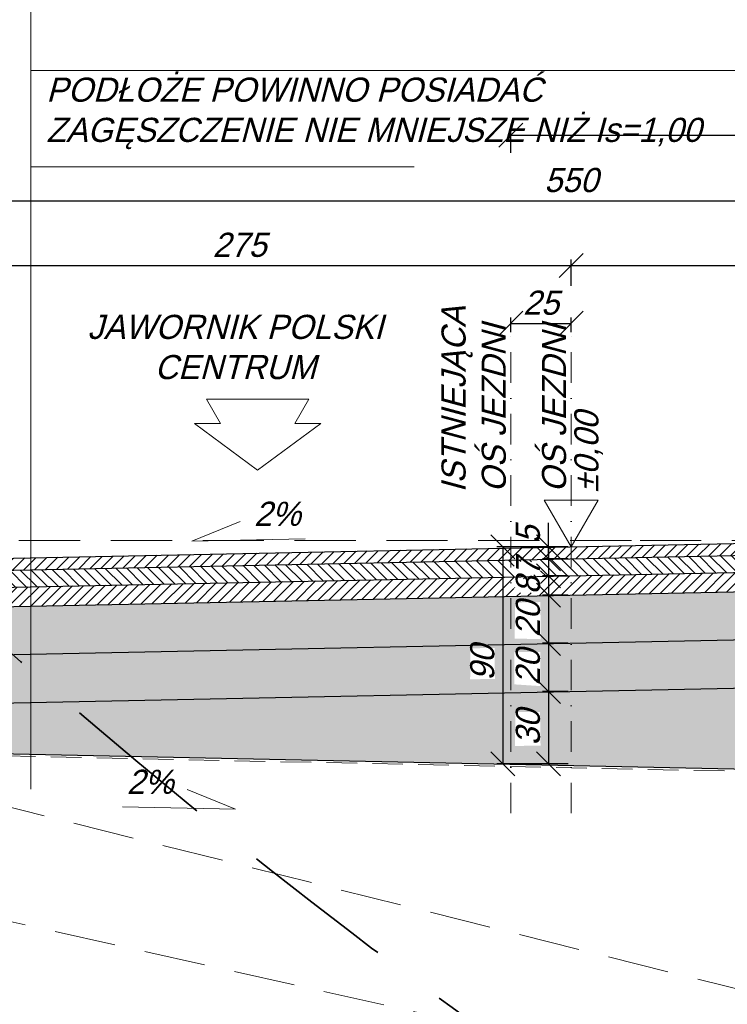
# Model space of a CAD drawing. Header units: millimetres. Extents: x -8866 to 77461, y -114325 to -28406.
# Tile 24 of 37: x 34306 to 34599, y -60031 to -59623. Entities that reach past the tile are written whole.
import ezdxf

# ---------------------------------------------------------------- set-up
doc = ezdxf.new("R2010")
doc.units = ezdxf.units.MM
doc.linetypes.add('DASHDOT', pattern=[25.4, 12.7, -6.35, 0, -6.35])
doc.linetypes.add('DASHED', pattern=[19.05, 12.7, -6.35])
for name, color, linetype, lineweight in [('2', 5, 'Continuous', 35), ('3', 6, 'DASHED', 13), ('5', 3, 'Continuous', 13), ('6', 2, 'Continuous', 25), ('7', 4, 'DASHDOT', 13), ('8', 1, 'Continuous', 13)]:
    doc.layers.add(name, color=color, linetype=linetype, lineweight=lineweight)
doc.styles.get("Standard").update_dxf_attribs({"font": 'IC-isocp.shx', "oblique": 15})
doc.dimstyles.new('ISO-25', dxfattribs={"dimscale": 2, "dimtxt": 2.5, "dimasz": 2.5, "dimexe": 1.25, "dimexo": 0.625, "dimtad": 1, "dimtxsty": 'Standard', "dimblk": 'OBLIQUE', "dimcen": 2.5, "dimadec": 0, "dimazin": 0, "dimtfac": 1, "dimtmove": 0, "dimatfit": 3, "dimldrblk": 'OBLIQUE', "dimfxl": 1, "dimarcsym": 0})
pattern_1 = [(225, (0, -3000), (2.24506403, -2.24506403), [])]

# ---------------------------------------------------------------- blocks, each defined once
blk = doc.blocks.new('_Oblique')
at = {"color": 0, "linetype": 'ByBlock', "lineweight": -2}
blk.add_line((-0.5, -0.5), (0.5, 0.5), dxfattribs=at)
blk = doc.blocks.new('*D2697')
at = {"layer": '5', "color": 0, "lineweight": -2}
for p, q in [((34509.64, -59678.11), (34509.64, -59668.22)), ((34509.64, -59670.72), (35009.64, -59670.72)), ((35009.64, -59678.86), (35009.64, -59668.22))]:
    blk.add_line(p, q, dxfattribs=at)
at = {"layer": 'Defpoints', "color": 0}
for p in [(35009.64, -59670.72), (34509.64, -59679.36), (35009.64, -59680.11)]:
    blk.add_point(p, dxfattribs=at)
at = {"layer": '5', "color": 0, "lineweight": -2, "xscale": 10, "yscale": 10, "zscale": 10, "rotation": 180}
blk.add_blockref('_Oblique', (34509.64, -59670.72), dxfattribs=at)
at = {"layer": '5', "color": 0, "lineweight": -2, "xscale": 10, "yscale": 10, "zscale": 10}
blk.add_blockref('_Oblique', (35009.64, -59670.72), dxfattribs=at)
at = {"layer": '5', "color": 0, "insert": (34759.64, -59662.22), "char_height": 10, "attachment_point": 5}
blk.add_mtext('500', dxfattribs=at)
blk = doc.blocks.new('*D2705')
at = {"layer": '5', "color": 0, "lineweight": -2}
for p, q in [((34259.64, -59742.21), (34259.64, -59722.29)), ((34534.64, -59733.17), (34534.64, -59722.29)), ((34259.64, -59724.79), (34534.64, -59724.79))]:
    blk.add_line(p, q, dxfattribs=at)
at = {"layer": 'Defpoints', "color": 0}
for p in [(34534.64, -59724.79), (34534.64, -59734.42), (34259.64, -59743.46)]:
    blk.add_point(p, dxfattribs=at)
at = {"layer": '5', "color": 0, "lineweight": -2, "xscale": 10, "yscale": 10, "zscale": 10, "rotation": 180}
blk.add_blockref('_Oblique', (34259.64, -59724.79), dxfattribs=at)
at = {"layer": '5', "color": 0, "lineweight": -2, "xscale": 10, "yscale": 10, "zscale": 10}
blk.add_blockref('_Oblique', (34534.64, -59724.79), dxfattribs=at)
at = {"layer": '5', "color": 0, "insert": (34397.14, -59716.29), "char_height": 10, "attachment_point": 5}
blk.add_mtext('275', dxfattribs=at)
blk = doc.blocks.new('*D2706')
at = {"layer": '5', "color": 0, "lineweight": -2}
for p, q in [((34534.64, -59733.17), (34534.64, -59722.29)), ((34809.64, -59734.54), (34809.64, -59722.29)), ((34534.64, -59724.79), (34809.64, -59724.79))]:
    blk.add_line(p, q, dxfattribs=at)
at = {"layer": 'Defpoints', "color": 0}
for p in [(34809.64, -59724.79), (34534.64, -59734.42), (34809.64, -59735.79)]:
    blk.add_point(p, dxfattribs=at)
at = {"layer": '5', "color": 0, "lineweight": -2, "xscale": 10, "yscale": 10, "zscale": 10, "rotation": 180}
blk.add_blockref('_Oblique', (34534.64, -59724.79), dxfattribs=at)
at = {"layer": '5', "color": 0, "lineweight": -2, "xscale": 10, "yscale": 10, "zscale": 10}
blk.add_blockref('_Oblique', (34809.64, -59724.79), dxfattribs=at)
at = {"layer": '5', "color": 0, "insert": (34672.14, -59716.29), "char_height": 10, "attachment_point": 5}
blk.add_mtext('275', dxfattribs=at)
blk = doc.blocks.new('*D2707')
at = {"layer": '5', "color": 0, "lineweight": -2}
for p, q in [((34533.39, -59841.47), (34503.84, -59841.47)), ((34506.34, -59841.47), (34506.34, -59931.47)), ((34533.39, -59931.47), (34503.84, -59931.47))]:
    blk.add_line(p, q, dxfattribs=at)
at = {"layer": 'Defpoints', "color": 0}
for p in [(34534.64, -59841.47), (34506.34, -59931.47), (34534.64, -59931.47)]:
    blk.add_point(p, dxfattribs=at)
at = {"layer": '5', "color": 0, "lineweight": -2, "xscale": 10, "yscale": 10, "zscale": 10}
for p, rotation in [((34506.34, -59841.47), 90), ((34506.34, -59931.47), 270)]:
    blk.add_blockref('_Oblique', p, dxfattribs=dict(at, rotation=rotation))
at = {"layer": '5', "color": 0, "insert": (34497.84, -59889.64), "char_height": 10, "attachment_point": 5, "rotation": 90}
blk.add_mtext('90', dxfattribs=at)
blk = doc.blocks.new('*D2708')
at = {"layer": '5', "color": 0, "lineweight": -2}
for p, q in [((34259.64, -59742.21), (34259.64, -59695.42)), ((34809.64, -59734.54), (34809.64, -59695.42)), ((34259.64, -59697.92), (34809.64, -59697.92))]:
    blk.add_line(p, q, dxfattribs=at)
at = {"layer": 'Defpoints', "color": 0}
for p in [(34809.64, -59697.92), (34809.64, -59735.79), (34259.64, -59743.46)]:
    blk.add_point(p, dxfattribs=at)
at = {"layer": '5', "color": 0, "lineweight": -2, "xscale": 10, "yscale": 10, "zscale": 10, "rotation": 180}
blk.add_blockref('_Oblique', (34259.64, -59697.92), dxfattribs=at)
at = {"layer": '5', "color": 0, "lineweight": -2, "xscale": 10, "yscale": 10, "zscale": 10}
blk.add_blockref('_Oblique', (34809.64, -59697.92), dxfattribs=at)
at = {"layer": '5', "color": 0, "insert": (34534.64, -59689.42), "char_height": 10, "attachment_point": 5}
blk.add_mtext('550', dxfattribs=at)
blk = doc.blocks.new('*D2709')
at = {"layer": '5', "color": 0, "lineweight": -2}
for p, q in [((34533.39, -59881.47), (34522.77, -59881.47)), ((34525.27, -59881.47), (34525.27, -59901.47)), ((34533.39, -59901.47), (34522.77, -59901.47))]:
    blk.add_line(p, q, dxfattribs=at)
at = {"layer": 'Defpoints', "color": 0}
for p in [(34534.64, -59881.47), (34525.27, -59901.47), (34534.64, -59901.47)]:
    blk.add_point(p, dxfattribs=at)
at = {"layer": '5', "color": 0, "lineweight": -2, "xscale": 10, "yscale": 10, "zscale": 10}
for p, rotation in [((34525.27, -59881.47), 90), ((34525.27, -59901.47), 270)]:
    blk.add_blockref('_Oblique', p, dxfattribs=dict(at, rotation=rotation))
at = {"layer": '5', "color": 0, "insert": (34516.76, -59891.47), "char_height": 10, "attachment_point": 5, "rotation": 90}
blk.add_mtext('20', dxfattribs=at)
blk = doc.blocks.new('*D2710')
at = {"layer": '5', "color": 0, "lineweight": -2}
for p, q in [((34525.27, -59846.47), (34525.27, -59836.47)), ((34533.39, -59846.47), (34522.77, -59846.47)), ((34525.27, -59846.47), (34525.27, -59853.47)), ((34533.39, -59853.47), (34522.77, -59853.47)), ((34525.27, -59853.47), (34525.27, -59863.47))]:
    blk.add_line(p, q, dxfattribs=at)
at = {"layer": 'Defpoints', "color": 0}
for p in [(34534.64, -59846.47), (34525.27, -59853.47), (34534.64, -59853.47)]:
    blk.add_point(p, dxfattribs=at)
at = {"layer": '5', "color": 0, "lineweight": -2, "xscale": 10, "yscale": 10, "zscale": 10}
for p, rotation in [((34525.27, -59846.47), 270), ((34525.27, -59853.47), 90)]:
    blk.add_blockref('_Oblique', p, dxfattribs=dict(at, rotation=rotation))
at = {"layer": '5', "color": 0, "insert": (34516.77, -59849.97), "char_height": 10, "attachment_point": 5, "rotation": 90}
blk.add_mtext('7', dxfattribs=at)
blk = doc.blocks.new('*D2711')
at = {"layer": '5', "color": 0, "lineweight": -2}
for p, q in [((34533.39, -59853.47), (34522.77, -59853.47)), ((34525.27, -59853.47), (34525.27, -59861.47)), ((34533.39, -59861.47), (34522.77, -59861.47))]:
    blk.add_line(p, q, dxfattribs=at)
at = {"layer": 'Defpoints', "color": 0}
for p in [(34534.64, -59853.47), (34525.27, -59861.47), (34534.64, -59861.47)]:
    blk.add_point(p, dxfattribs=at)
at = {"layer": '5', "color": 0, "lineweight": -2, "xscale": 10, "yscale": 10, "zscale": 10}
for p, rotation in [((34525.27, -59853.47), 90), ((34525.27, -59861.47), 270)]:
    blk.add_blockref('_Oblique', p, dxfattribs=dict(at, rotation=rotation))
at = {"layer": '5', "color": 0, "insert": (34516.77, -59857.47), "char_height": 10, "attachment_point": 5, "rotation": 90}
blk.add_mtext('8', dxfattribs=at)
blk = doc.blocks.new('*D2712')
at = {"layer": '5', "color": 0, "lineweight": -2}
for p, q in [((34533.39, -59861.47), (34522.77, -59861.47)), ((34525.27, -59861.47), (34525.27, -59881.47)), ((34533.39, -59881.47), (34522.77, -59881.47))]:
    blk.add_line(p, q, dxfattribs=at)
at = {"layer": 'Defpoints', "color": 0}
for p in [(34534.64, -59861.47), (34525.27, -59881.47), (34534.64, -59881.47)]:
    blk.add_point(p, dxfattribs=at)
at = {"layer": '5', "color": 0, "lineweight": -2, "xscale": 10, "yscale": 10, "zscale": 10}
for p, rotation in [((34525.27, -59861.47), 90), ((34525.27, -59881.47), 270)]:
    blk.add_blockref('_Oblique', p, dxfattribs=dict(at, rotation=rotation))
at = {"layer": '5', "color": 0, "insert": (34516.76, -59871.47), "char_height": 10, "attachment_point": 5, "rotation": 90}
blk.add_mtext('20', dxfattribs=at)
blk = doc.blocks.new('*D2713')
at = {"layer": '5', "color": 0, "lineweight": -2}
for p, q in [((34533.39, -59901.47), (34522.77, -59901.47)), ((34525.27, -59901.47), (34525.27, -59931.47)), ((34533.39, -59931.47), (34522.77, -59931.47))]:
    blk.add_line(p, q, dxfattribs=at)
at = {"layer": 'Defpoints', "color": 0}
for p in [(34534.64, -59901.47), (34525.27, -59931.47), (34534.64, -59931.47)]:
    blk.add_point(p, dxfattribs=at)
at = {"layer": '5', "color": 0, "lineweight": -2, "xscale": 10, "yscale": 10, "zscale": 10}
for p, rotation in [((34525.27, -59901.47), 90), ((34525.27, -59931.47), 270)]:
    blk.add_blockref('_Oblique', p, dxfattribs=dict(at, rotation=rotation))
at = {"layer": '5', "color": 0, "insert": (34516.76, -59916.47), "char_height": 10, "attachment_point": 5, "rotation": 90}
blk.add_mtext('30', dxfattribs=at)
blk = doc.blocks.new('*D2716')
at = {"layer": '5', "color": 0, "lineweight": -2}
for p, q in [((34525.27, -59841.47), (34525.27, -59831.47)), ((34533.39, -59841.47), (34522.77, -59841.47)), ((34525.27, -59841.47), (34525.27, -59846.47)), ((34533.39, -59846.47), (34522.77, -59846.47)), ((34525.27, -59846.47), (34525.27, -59856.47))]:
    blk.add_line(p, q, dxfattribs=at)
at = {"layer": 'Defpoints', "color": 0}
for p in [(34534.64, -59841.47), (34525.27, -59846.47), (34534.64, -59846.47)]:
    blk.add_point(p, dxfattribs=at)
at = {"layer": '5', "color": 0, "lineweight": -2, "xscale": 10, "yscale": 10, "zscale": 10}
for p, rotation in [((34525.27, -59841.47), 270.0000019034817), ((34525.27, -59846.47), 90.00000190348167)]:
    blk.add_blockref('_Oblique', p, dxfattribs=dict(at, rotation=rotation))
at = {"layer": '5', "color": 0, "insert": (34516.77, -59836.47), "char_height": 10, "attachment_point": 5, "rotation": 90}
blk.add_mtext('5', dxfattribs=at)
blk = doc.blocks.new('s2')
at = {"layer": '5', "linetype": 'DASHED', "ltscale": 2}
for points in [[(40199.63, -60271.9), (39499.63, -60226.74), (38499.63, -60076.74), (38499.63, -60076.74), (38399.63, -60026.74), (38399.63, -60026.74), (38089.63, -59926.74), (37839.63, -59826.74), (37839.63, -59826.74), (37759.63, -59826.74), (37759.63, -59676.74), (37349.63, -59676.74), (36949.63, -59676.74), (36849.63, -59726.74), (36749.63, -59576.74), (35299.63, -59426.74)], [(38089.63, -59926.74), (37549.63, -59901.74), (36849.63, -59726.74)]]:
    blk.add_lwpolyline(points, dxfattribs=at)
blk.add_lwpolyline([(39499.63, -60226.74), (38399.63, -60126.74), (36943.1, -59801.45), (36849.63, -59726.74), (36899.63, -59826.74), (38099.63, -60226.74), (39366.45, -60275.08)], close=True, dxfattribs=at)
blk = doc.blocks.new('*D2900')
at = {"layer": '5', "color": 0, "lineweight": -2}
for p, q in [((34509.64, -59752.48), (34509.64, -59746.3)), ((34509.64, -59748.8), (34534.64, -59748.8)), ((34534.64, -59752.48), (34534.64, -59746.3))]:
    blk.add_line(p, q, dxfattribs=at)
at = {"layer": 'Defpoints', "color": 0}
for p in [(34534.64, -59748.8), (34509.64, -59753.73), (34534.64, -59753.73)]:
    blk.add_point(p, dxfattribs=at)
at = {"layer": '5', "color": 0, "lineweight": -2, "xscale": 10, "yscale": 10, "zscale": 10, "rotation": 180}
blk.add_blockref('_Oblique', (34509.64, -59748.8), dxfattribs=at)
at = {"layer": '5', "color": 0, "lineweight": -2, "xscale": 10, "yscale": 10, "zscale": 10}
blk.add_blockref('_Oblique', (34534.64, -59748.8), dxfattribs=at)
at = {"layer": '5', "color": 0, "insert": (34522.14, -59740.3), "char_height": 10, "attachment_point": 5}
blk.add_mtext('25', dxfattribs=at)

msp = doc.modelspace()

# ---------------------------------------------------------------- hatches: boundary and pattern name
at = {"layer": '8'}
h = msp.add_hatch(dxfattribs=at)
h.set_pattern_fill('ANSI31', color=256, angle=180, style=0)
h.set_pattern_definition(pattern_1)
h.paths.add_polyline_path([(34809.638, -59840.881), (34809.638, -59835.881), (34509.638, -59841.982), (34509.638, -59846.982)])
h.paths.add_polyline_path([(34509.638, -59846.982), (34509.638, -59841.982), (34259.638, -59847.067), (34259.638, -59852.067)])
h = msp.add_hatch(dxfattribs=at)
h.set_pattern_fill('ANSI31', color=256, angle=90, style=0)
h.set_pattern_definition([(135, (0, -3000), (-2.24506403, -2.24506403), [])])
h.paths.add_polyline_path([(34814.638, -59847.779), (34814.638, -59843.781), (34814.638, -59840.779), (34809.638, -59840.881), (34509.638, -59846.982), (34509.638, -59853.982)])
h.paths.add_polyline_path([(34254.638, -59859.169), (34509.638, -59853.982), (34509.638, -59846.982), (34254.638, -59852.169), (34254.638, -59855.467)])
h.paths.add_polyline_path([(34510.982, -59853.057), (34522.015, -59853.082), (34521.866, -59847.711), (34511.068, -59847.586)], flags=16)
h = msp.add_hatch(dxfattribs=at)
h.set_pattern_fill('ANSI31', color=256, angle=180, style=0)
h.set_pattern_definition(pattern_1)
h.paths.add_polyline_path([(34819.638, -59855.677), (34819.638, -59847.677), (34814.638, -59847.779), (34509.638, -59853.982), (34509.638, -59861.982)])
h.paths.add_polyline_path([(34509.638, -59861.982), (34509.638, -59853.982), (34249.638, -59859.27), (34249.638, -59867.27)])
h.paths.add_polyline_path([(34511.165, -59860.581), (34510.914, -59860.583), (34510.74, -59854.603), (34511.058, -59854.607)], flags=16)
h.paths.add_polyline_path([(34511.308, -59860.468), (34521.88, -59860.579), (34521.882, -59854.709), (34511.16, -59854.672)], flags=16)
h = msp.add_hatch(dxfattribs=at)
h.set_pattern_fill('CONCRE', color=256, scale=0.5, angle=180, style=0)
h.set_pattern_definition([(180, (0, -3000), (-12.7, -12.7), [1.5875, -11.1125]), (270, (0, -3000), (12.7, -12.7), [1.5875, -11.1125]), (315, (-1.5875, -3000), (12.7, -3e-15), [2.245064, -15.7154486]), (180, (-1.588, -3007.144), (-12.7, -12.7), [1.5875, -11.1125]), (225, (-2.381, -3006.35), (-2e-15, -12.7), [1.1225314, -16.83798]), (315, (-2.381, -3006.35), (12.7, -3e-15), [1.1225314, -16.83798]), (180, (-6.35, -3010.319), (-12.7, -12.7), [2.245064, -10.454936]), (225, (-6.35, -3010.319), (-2e-15, -12.7), [1.5875, -16.3730127]), (315, (-8.595, -3010.319), (12.7, -3e-15), [1.5875, -16.3730127]), (270, (-8.731, -3003.175), (12.7, -12.7), [1.5875, -11.1125]), (225, (-8.731, -3003.175), (-2e-15, -12.7), [1.1225314, -16.83798]), (315, (-9.525, -3003.969), (12.7, -3e-15), [1.1225314, -16.83798]), (180, (-1.587, -3003.175), (-12.7, -12.7), [0.79375, -10.63625]), (180, (-11.113, -3006.35), (-12.7, -12.7), [0.79375, -10.63625]), (270, (-7.144, -3007.938), (12.7, -12.7), [0.79375, -10.63625]), (315, (-8.731, -3000.794), (12.7, -3e-15), [1.1225314, -16.83798]), (315, (-3.175, -3009.525), (12.7, -3e-15), [1.1225314, -16.83798]), (225, (-5.953, -3004.167), (-2e-15, -12.7), [1.1225314, -16.83798]), (270, (-4.366, -3001.588), (12.7, -12.7), [0.1984375, -12.5015625]), (270, (-4.961, -3006.945), (12.7, -12.7), [0.1984375, -12.5015625]), (270, (-10.914, -3009.128), (12.7, -12.7), [0.1984375, -12.5015625]), (270, (-11.113, -3002.381), (12.7, -12.7), [0.1984375, -12.5015625])])
h.paths.add_polyline_path([(34834.638, -59875.372), (34834.638, -59858.381), (34834.638, -59855.372), (34819.638, -59855.677), (34509.638, -59861.982), (34509.638, -59881.982)])
h.paths.add_polyline_path([(34234.638, -59887.575), (34509.638, -59881.982), (34509.638, -59861.982), (34249.638, -59867.27), (34234.638, -59867.575), (34234.638, -59872.067)])
h.paths.add_polyline_path([(34511.243, -59879.49), (34521.969, -59879.767), (34521.933, -59864.536), (34511.413, -59864.753)], flags=16)
h.paths.add_polyline_path([(34511.266, -59864.741), (34521.94, -59864.435), (34521.946, -59864.344), (34511.259, -59864.499)], flags=16)
h = msp.add_hatch(dxfattribs=at)
h.set_pattern_fill('GRAVL1', color=256, scale=0.3, style=0)
h.set_pattern_definition([(228.0128, (5.4864, 7.62), (-60.959986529, -68.580010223), [1.0251643, -101.4914506]), (184.9697, (4.8006, 6.858), (91.4400080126, 7.6199337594), [1.7592142, -174.1621485]), (132.5104, (3.048, 6.7056), (76.1999292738, -83.820066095), [1.2404446, -122.8041638]), (267.2737, (0.0762, 4.8006), (7.619969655, 152.4000022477), [1.6020136, -158.599312]), (292.8337, (0, 3.2004), (-38.1000754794, 91.4399726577), [1.5709011, -155.5194223]), (357.2737, (0.6096, 1.7526), (-152.4000022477, 7.619969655), [1.6020136, -158.599312]), (37.6942, (2.2098, 1.6764), (-99.0600559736, -76.1999268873), [2.118581, -209.7393494]), (72.2553, (3.8862, 2.9718), (53.3400820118, 167.639971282), [2.0001586, -198.015766]), (121.4296, (4.4958, 4.8768), (-60.9600627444, 99.059962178), [1.607439, -159.1366363]), (175.2364, (3.6576, 6.2484), (83.820007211, -7.619935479), [1.8351398, -89.9218141]), (222.3974, (1.8288, 6.4008), (-91.4400560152, -83.81993966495), [2.3732338, -234.9503175]), (138.8141, (7.62, 4.7244), (-53.340022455, 45.719979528), [0.8100136, -80.1916913]), (171.4692, (7.0104, 5.2578), (99.0599869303, -15.2400602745), [1.5410459, -152.5639138]), (225, (5.4864, 5.4864), (-1e-15, -7.62000236), [1.077628, -9.698675]), (203.1986, (4.953, 6.4008), (38.099997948, 15.240010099), [0.580324, -57.4518663]), (291.8014, (4.4196, 6.1722), (-7.619999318, 22.86000208), [0.8206969, -40.2142604]), (30.9638, (4.7244, 5.4102), (22.85998493, 15.240018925), [1.332959, -43.0988953]), (161.5651, (5.8674, 6.096), (15.24000331, -7.61998783), [0.9638614, -23.1326969]), (16.3895, (0, 6.1722), (76.200016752, 22.8599444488), [1.350264, -133.6764789]), (70.3462, (1.2954, 6.5532), (-30.479963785, -83.8200162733), [1.1327968, -112.146649]), (293.1986, (5.8674, 7.62), (-15.240010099, 38.099997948), [1.1606403, -56.87155]), (343.6105, (6.3246, 6.5532), (-76.200016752, 22.8599444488), [1.350264, -133.6764789]), (339.444, (0, 1.4478), (-38.100014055, 15.239969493), [1.3021056, -63.8032049]), (294.7751, (1.2192, 0.9906), (-38.099940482, 83.8200260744), [1.0910164, -108.0107797]), (66.8014, (5.9436, 0), (15.240010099, 38.099997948), [1.1606403, -56.87155]), (17.354, (6.4008, 1.0668), (-99.0600153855, -30.4799581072), [1.2773482, -126.4571309]), (69.444, (2.2098, 0), (-15.239969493, -38.100014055), [0.6510528, -64.4542577]), (101.3099, (5.4864, 0), (-7.619981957, 30.480005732), [0.3885438, -38.465981]), (165.9638, (5.4102, 0.381), (22.86000416, -7.619985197), [1.5709011, -29.847159]), (186.009, (3.8862, 0.762), (76.199998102, 7.6199947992), [1.455801, -144.1240933]), (303.6901, (4.7244, 4.7244), (-7.62001017, 15.23999663), [1.0989716, -26.375327]), (353.1572, (5.334, 3.81), (129.539995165, -15.2400609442), [1.9186703, -189.9480301]), (60.9454, (7.239, 3.5814), (-30.480000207, -53.3400029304), [0.7845247, -77.6681759]), (90, (7.62, 4.267), (-7.62, 7.62), [0.4572, -7.1628]), (120.2564, (3.7338, 0.9906), (30.4799610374, -53.3400187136), [1.0586009, -104.8018224]), (48.0128, (3.2004, 1.905), (60.959986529, 68.580010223), [2.0503286, -100.4662862]), (0, (4.572, 3.429), (7.62, 7.62), [1.9812, -5.6388]), (325.3048, (6.5532, 3.429), (-76.1999562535, 53.340065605), [1.2048287, -119.2779479]), (254.0546, (7.5438, 2.7432), (-7.619999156, -30.480000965), [1.1094872, -54.364951]), (207.646, (7.239, 1.6764), (-144.7799680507, -76.2000587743), [1.8064353, -178.8373919]), (175.4261, (5.6388, 0.8382), (-99.0600042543, 7.6199603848), [1.9110884, -189.1975439])])
h.paths.add_polyline_path([(34509.638, -59901.982), (34849.638, -59895.067), (34849.638, -59875.067), (34834.638, -59875.372), (34834.638, -59858.381), (34859.638, -59857.881), (34875.629, -59859.16), (34875.629, -59939.23), (34509.638, -59931.57)])
h.paths.add_polyline_path([(34969.638, -59948.738), (34969.638, -59872.381), (34969.638, -59863.881), (34909.638, -59863.881), (34909.638, -59861.881), (34875.629, -59859.16), (34875.629, -59939.23), (34929.699, -59940.362), (34929.676, -59971.799)])
h.paths.add_polyline_path([(34351.959, -59928.269), (34509.638, -59931.57), (34509.638, -59901.982), (34325.455, -59905.728, 0.0035026)])
h.paths.add_polyline_path([(34511.419, -59924.056), (34521.96, -59923.884), (34521.744, -59909.974), (34511.457, -59910.003)], flags=16)
h.paths.add_polyline_path([(35113.469, -60028.208), (35171.743, -59987.381), (35049.638, -59987.381), (35039.638, -59987.381), (35039.638, -60027.168), (35039.638, -60027.251)])
h.paths.add_polyline_path([(35065.091, -60018.43), (35078.603, -60018.43), (35078.603, -60000.951), (35065.091, -60000.951)], flags=16)
h.paths.add_polyline_path([(35199.638, -60029.325), (35199.638, -59987.381), (35184.812, -59987.381), (35126.302, -60028.374)])
h.paths.add_polyline_path([(34204.638, -59925.186), (34310.51, -59927.402), (34310.51, -59906.032), (34204.638, -59908.186)])
h.paths.add_polyline_path([(35039.638, -60027.251), (35039.638, -60027.168), (35039.638, -59987.381), (35009.638, -59987.381), (35009.638, -60026.862)])
h.paths.add_polyline_path([(35009.638, -60026.862), (35009.638, -59987.381), (34979.638, -59987.381), (34979.638, -60025.89), (34979.638, -60026.473)])
h.paths.add_polyline_path([(34310.51, -59906.032), (34325.455, -59905.728, 0.0035026), (34351.959, -59928.269), (34310.51, -59927.402)])
h.paths.add_polyline_path([(34888.477, -59868.96), (34901.989, -59868.96), (34901.989, -59855.82), (34888.477, -59855.82)])
h.paths.add_polyline_path([(34938.729, -59968.356), (34938.729, -59981.868), (34956.208, -59981.868), (34956.208, -59968.356)])
h = msp.add_hatch(dxfattribs=at)
h.set_pattern_fill('CONCRE', color=256, angle=180, style=0)
h.set_pattern_definition([(180, (0, -3000), (-25.4, -25.4), [3.175, -22.225]), (270, (0, -3000), (25.4, -25.4), [3.175, -22.225]), (315, (-3.175, -3000), (25.4, -5e-15), [4.490128, -31.430897]), (180, (-3.175, -3014.287), (-25.4, -25.4), [3.175, -22.225]), (225, (-4.763, -3012.7), (-4e-15, -25.4), [2.245063, -33.67596]), (315, (-4.763, -3012.7), (25.4, -5e-15), [2.245063, -33.67596]), (180, (-12.7, -3020.637), (-25.4, -25.4), [4.490128, -20.909872]), (225, (-12.7, -3020.637), (-4e-15, -25.4), [3.175, -32.746025]), (315, (-17.19, -3020.637), (25.4, -5e-15), [3.175, -32.746025]), (270, (-17.462, -3006.35), (25.4, -25.4), [3.175, -22.225]), (225, (-17.462, -3006.35), (-4e-15, -25.4), [2.245063, -33.67596]), (315, (-19.05, -3007.938), (25.4, -5e-15), [2.245063, -33.67596]), (180, (-3.175, -3006.35), (-25.4, -25.4), [1.5875, -21.2725]), (180, (-22.225, -3012.7), (-25.4, -25.4), [1.5875, -21.2725]), (270, (-14.287, -3015.875), (25.4, -25.4), [1.5875, -21.2725]), (315, (-17.462, -3001.588), (25.4, -5e-15), [2.245063, -33.67596]), (315, (-6.35, -3019.05), (25.4, -5e-15), [2.245063, -33.67596]), (225, (-11.906, -3008.334), (-4e-15, -25.4), [2.245063, -33.67596]), (270, (-8.73, -3003.175), (25.4, -25.4), [0.396875, -25.003125]), (270, (-9.922, -3013.89), (25.4, -25.4), [0.396875, -25.003125]), (270, (-21.828, -3018.256), (25.4, -25.4), [0.396875, -25.003125]), (270, (-22.225, -3004.762), (25.4, -25.4), [0.396875, -25.003125])])
h.paths.add_polyline_path([(34849.638, -59895.067), (34849.638, -59875.067), (34834.638, -59875.372), (34509.638, -59881.982), (34509.638, -59901.982)])
h.paths.add_polyline_path([(34509.638, -59901.982), (34509.638, -59881.982), (34234.638, -59887.575), (34219.638, -59887.881), (34219.638, -59907.881)])
h.paths.add_polyline_path([(34492.772, -59896.435), (34503.03, -59896.223), (34502.955, -59883.466), (34492.802, -59883.51)], flags=16)
h.paths.add_polyline_path([(34511.084, -59898.509), (34521.905, -59899.221), (34521.809, -59885.087), (34511.099, -59885.108)], flags=16)

# ---------------------------------------------------------------- linework, layer by layer
msp.add_line((34259.638, -59847.067), (34809.638, -59835.881))
at = {"layer": '2', "linetype": 'DASHED', "ltscale": 5}
msp.add_arc((35947.572, -58025.285), 2483.411, 227.18109, 287.870269, dxfattribs=at)
at = {"layer": '3'}
msp.add_line((34204.617, -59926.185), (34929.678, -59941.362), dxfattribs=at)
at = {"layer": '5'}
for p, q in [((34310.51, -59941.94), (34310.51, -59363.168)), ((34310.51, -59643.914), (34628.532, -59643.914)), ((34310.51, -59683.849), (34469.521, -59683.849)), ((34377.361, -59839.064), (34397.41, -59830.911)), ((34424.295, -59838.198), (34377.361, -59839.064)), ((34395.499, -59950.199), (34375.449, -59942.046)), ((34348.564, -59949.333), (34395.499, -59950.199))]:
    msp.add_line(p, q, dxfattribs=at)
for points in [[(34389.198, -59790.289), (34383.425, -59780.289), (34425.852, -59780.289), (34420.078, -59790.289)], [(34420.078, -59790.289), (34430.852, -59790.289), (34404.638, -59809.712), (34378.425, -59790.289), (34389.198, -59790.289)]]:
    msp.add_lwpolyline(points, dxfattribs=at)
msp.add_lwpolyline([(34534.638, -59841.474), (34523.425, -59822.051), (34545.852, -59822.051)], close=True, dxfattribs=at)
at = {"layer": '6'}
for p, q in [((34254.638, -59852.169), (34814.638, -59840.779)), ((34249.638, -59859.27), (34819.638, -59847.677)), ((34234.638, -59867.575), (34834.638, -59855.372)), ((34219.638, -59887.881), (34849.638, -59875.067)), ((34204.638, -59908.186), (34849.638, -59895.067)), ((34204.638, -59925.186), (34929.698, -59940.362))]:
    msp.add_line(p, q, dxfattribs=at)
at = {"layer": '7'}
for p, q in [((34509.638, -59951.977), (34509.638, -59753.729)), ((34534.638, -59951.977), (34534.638, -59753.729))]:
    msp.add_line(p, q, dxfattribs=at)

# ---------------------------------------------------------------- block references
at = {"layer": '5'}
msp.add_blockref('s2', (-2789.992, -162.143), dxfattribs=at)

# ---------------------------------------------------------------- texts
at = {"layer": '5', "char_height": 10}
for s, insert, width, attachment_point in [('\\pxt2.4967;{\\Fic-isocp.shx|c1;PODŁOŻE POWINNO POSIADAĆ ZAGĘSZCZENIE NIE MNIEJSZE NIŻ Is=1,00}', (34316.972, -59646.883), 288.05747, 1), ('\\pxt49.9667;{\\Fic-isocp.shx|c1;JAWORNIK POLSKI CENTRUM}', (34395.353, -59745.254), 159.75531, 2), ('\\pxt49.9667;{\\Fic-isocp.shx|c1;2%}', (34403.151, -59822.77), 159.75531, 1), ('\\pxt49.9667;{\\Fic-isocp.shx|c1;2%}', (34369.708, -59933.906), 159.75531, 3)]:
    msp.add_mtext(s, dxfattribs=dict(at, insert=insert, width=width, attachment_point=attachment_point))
at = {"layer": '5', "char_height": 10, "attachment_point": 7, "rotation": 90}
for s, insert, width in [('\\pxt49.9667;{\\Fic-isocp.shx|c1;ISTNIEJĄCA OŚ JEZDNI}', (34507.694, -59818.899), 72.12701), ('\\pxt49.9667;{\\Fic-isocp.shx|c1;OŚ JEZDNI}', (34532.694, -59818.899), 72.12701), ('\\pxt49.9667;{\\Fic-isocp.shx|c1;%%P0,00}', (34547.84, -59818.899), 159.75531)]:
    msp.add_mtext(s, dxfattribs=dict(at, insert=insert, width=width))

# ---------------------------------------------------------------- dimensions: what is measured, and where the dimension line sits
at = {"layer": '5'}
for base, p1, p2, picture, middle in [((35009.638, -59670.724), (34509.638, -59679.364), (35009.638, -59680.112), '*D2697', (34759.638, -59662.22)), ((34809.638, -59697.925), (34259.638, -59743.457), (34809.638, -59735.793), '*D2708', (34534.638, -59689.421))]:
    dim = msp.add_linear_dim(base=base, p1=p1, p2=p2, angle=180, dimstyle='ISO-25', override={"dimtxt": 5, "dimasz": 5, "dimgap": 2, "dimdec": 0, "dimblk": 'Oblique', "dimtmove": 1}, dxfattribs=at)
    dim.commit()
    dim.dimension.update_dxf_attribs({"geometry": picture, "text_midpoint": middle})
for base, p1, p2, picture, middle in [((34534.638, -59724.793), (34259.638, -59743.457), (34534.638, -59734.418), '*D2705', (34397.138, -59716.293)), ((34809.638, -59724.793), (34534.638, -59734.418), (34809.638, -59735.793), '*D2706', (34672.138, -59716.293))]:
    dim = msp.add_linear_dim(base=base, p1=p1, p2=p2, dimstyle='ISO-25', override={"dimtxt": 5, "dimasz": 5, "dimgap": 2, "dimdec": 0, "dimblk": 'Oblique', "dimtmove": 1}, dxfattribs=at)
    dim.commit()
    dim.dimension.update_dxf_attribs({"geometry": picture, "text_midpoint": middle})
dim = msp.add_aligned_dim(p1=(34509.638, -59753.729), p2=(34534.638, -59753.729), distance=4.934, dimstyle='ISO-25', override={"dimtxt": 5, "dimasz": 5, "dimgap": 2, "dimdec": 0, "dimblk": 'Oblique', "dimtmove": 1}, dxfattribs=at)
dim.commit()
dim.dimension.update_dxf_attribs({"geometry": '*D2900', "text_midpoint": (34522.138, -59740.295)})
for base, p1, p2, picture, middle in [((34525.267, -59846.474), (34534.638, -59841.474), (34534.638, -59846.474), '*D2716', (34525.267, -59836.474)), ((34506.339, -59931.474), (34534.638, -59841.474), (34534.638, -59931.474), '*D2707', (34506.339, -59889.636)), ((34525.267, -59853.474), (34534.638, -59846.474), (34534.638, -59853.474), '*D2710', (34525.267, -59849.974)), ((34525.267, -59861.474), (34534.638, -59853.474), (34534.638, -59861.474), '*D2711', (34525.267, -59857.474)), ((34525.267, -59881.474), (34534.638, -59861.474), (34534.638, -59881.474), '*D2712', (34525.267, -59871.474)), ((34525.267, -59901.474), (34534.638, -59881.474), (34534.638, -59901.474), '*D2709', (34525.267, -59891.474)), ((34525.267, -59931.474), (34534.638, -59901.474), (34534.638, -59931.474), '*D2713', (34525.267, -59916.474))]:
    dim = msp.add_linear_dim(base=base, p1=p1, p2=p2, angle=90, dimstyle='ISO-25', override={"dimtxt": 5, "dimasz": 5, "dimgap": 2, "dimdec": 0, "dimblk": 'Oblique', "dimtmove": 1}, dxfattribs=at)
    dim.commit()
    dim.dimension.update_dxf_attribs({"geometry": picture, "text_midpoint": middle, "dimtype": 160})

doc.saveas('drawing.dxf')
